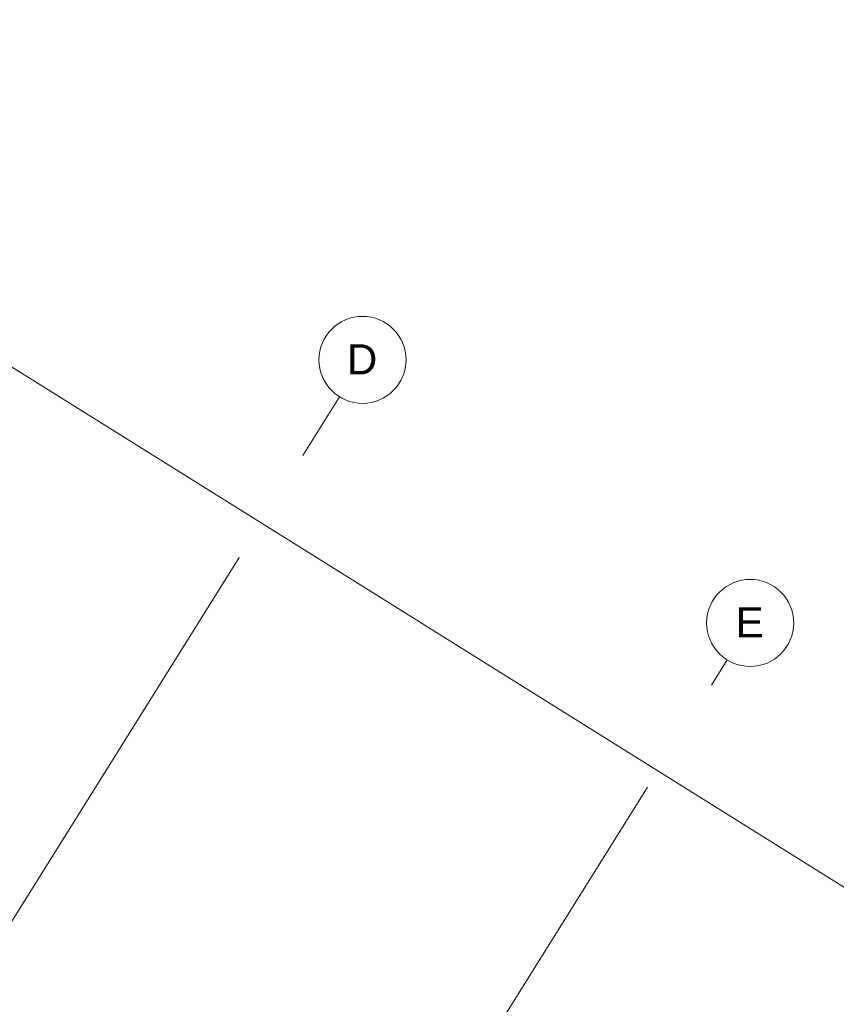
# Model space of a CAD drawing. Header units: inches. Extents: x 16 to 173, y 15 to 159.
# Tile 41 of 43: x 126 to 147, y 111 to 137. Entities that reach past the tile are written whole.
import ezdxf

# ---------------------------------------------------------------- set-up
doc = ezdxf.new("R2010")
doc.units = ezdxf.units.IN
doc.header["$MEASUREMENT"] = 0
doc.linetypes.add('Grid Line', pattern=[22.225, 12.7, -3.175, 3.175, -3.175])
for name, color, linetype, lineweight in [('A-FLOR', 192, 'Continuous', 13), ('S-GRID', 1, 'Continuous', 9), ('S-GRID-IDEN', 1, 'Continuous', 9)]:
    doc.layers.add(name, color=color, linetype=linetype, lineweight=lineweight)
doc.styles.add('Arial_1', font='arial.ttf', dxfattribs={"height": 600})

# ---------------------------------------------------------------- blocks, each defined once
blk = doc.blocks.new('Grid - M_Grid Head - Circle-11506-_منفی')
at = {"layer": 'S-GRID-IDEN'}
blk.add_circle((0, 0), 6.5, dxfattribs=at)

msp = doc.modelspace()

# ---------------------------------------------------------------- linework, layer by layer
at = {"layer": 'A-FLOR'}
msp.add_line((172.881, 98.214), (75.444, 159.099), dxfattribs=at)
at = {"layer": 'S-GRID', "linetype": 'Grid Line'}
for p, q in [((77.856, 36.514), (134.346, 126.918)), ((88.641, 30.45), (144.58, 119.971))]:
    msp.add_line(p, q, dxfattribs=at)

# ---------------------------------------------------------------- block references
at = {"layer": 'S-GRID-IDEN', "rotation": 327.9999999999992}
for p, xscale, yscale, zscale in [((134.955, 127.892), 0.1767626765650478, 0.1767626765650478, 0.1767626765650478), ((145.189, 120.946), 0.1767626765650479, 0.1767626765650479, 0.1767626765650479)]:
    msp.add_blockref('Grid - M_Grid Head - Circle-11506-_منفی', p, dxfattribs=dict(at, xscale=xscale, yscale=yscale, zscale=zscale))

# ---------------------------------------------------------------- next in the draw order: texts
at = {"layer": 'S-GRID-IDEN', "char_height": 0.795, "attachment_point": 1, "style": 'Arial_1', "bg_fill": 3, "box_fill_scale": 1.25, "bg_fill_color": 256, "bg_fill_true_color": 13158600, "bg_fill_transparency": 0}
for s, insert, width in [('D', (134.543, 128.304), 0.97779), ('E', (144.806, 121.358), 0.90693)]:
    msp.add_mtext(s, dxfattribs=dict(at, insert=insert, width=width))

doc.saveas('drawing.dxf')
